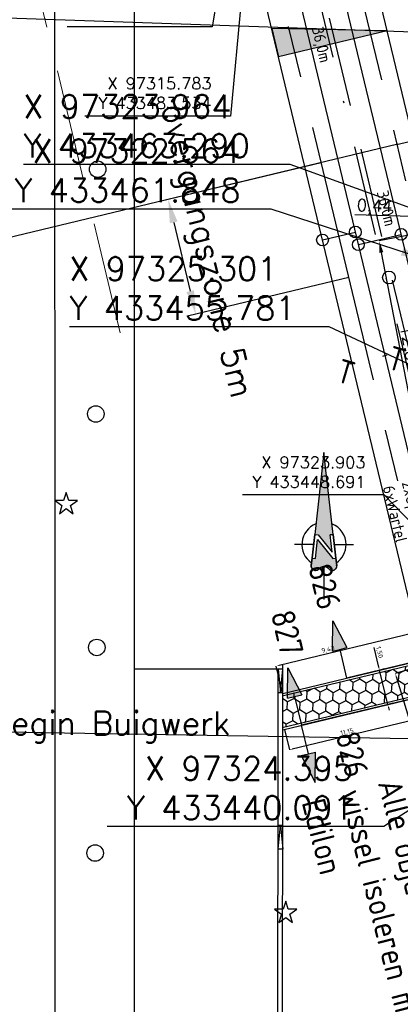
# Model space of a CAD drawing. Header units: millimetres. Extents: x 96940 to 101272, y 432237 to 434659.
# Tile 168 of 256: x 97305 to 97322, y 433430 to 433472. Entities that reach past the tile are written whole.
import ezdxf
from ezdxf.enums import TextEntityAlignment as Align

# ---------------------------------------------------------------- set-up
doc = ezdxf.new("R2010")
doc.units = ezdxf.units.MM
for name, pattern in [('CENTER', [35.225022, 22.015639, -4.403128, 4.403128, -4.403128]), ('DASHDOT', [25.4, 12.7, -6.35, 0, -6.35]), ('DASHED', [19.05, 12.7, -6.35]), ('DGN Style 3', [6.66936, 4.763829, -1.905531])]:
    doc.linetypes.add(name, pattern=pattern)
for name, color, linetype in [('Ondergrond_Nieuw_IP', 8, 'Continuous'), ('Ondergrond_Uitbreiding', 7, 'Continuous'), ('Ondergrond_Uitbreiding_Arcering', 9, 'Continuous'), ('R_A_COORDINAAT', 7, 'Continuous'), ('R_BL_T_N_MAST', 7, 'Continuous'), ('R_BN_N_Kabels_en_leidingen_maatvoering', 1, 'Continuous'), ('R_BN_T_N_Constructiecodes', 7, 'Continuous'), ('R_BN_T_N_Hartspoor', 1, 'CENTER'), ('R_BN_T_N_HOOGTELIJN', 7, 'Continuous'), ('R_BN_T_N_Kokersysteem_Coordinaten', 1, 'Continuous'), ('R_BN_T_N_Kokersysteem_laagspanning', 2, 'DASHED'), ('R_BN_T_N_kokersysteem_maatvoering', 7, 'Continuous'), ('R_BN_T_N_Kokersysteem_signaal', 2, 'DASHDOT'), ('R_BN_T_N_Legplan_maatvoering', 1, 'Continuous'), ('R_BN_T_N_Retourstroomkabels', 2, 'Continuous'), ('R_BN_T_N_Smeerinstallatie_kabels_en_unit_Maatvoering', 7, 'Continuous'), ('R_BN_T_N_Spoor', 3, 'Continuous'), ('R_BN_T_N_Thermietlassen', 7, 'Continuous'), ('R_BN_T_N_Vecomwissel_20mkh_Bemating_Tekst', 1, 'Continuous'), ('R_BN_T_N_Verkanting', 7, 'Continuous'), ('R_BN_T_N_Verkanting_Maatvoering', 7, 'Continuous'), ('R_BN_T_N_Verticaal alignement', 7, 'Continuous')]:
    doc.layers.add(name, color=color, linetype=linetype)
doc.layers.add('R_BN_T_N_Coordinaten', color=7, linetype='Continuous', lineweight=25)
doc.layers.add('R_BN_T_N_Las', color=3, linetype='Continuous', lineweight=25)
doc.styles.add('ISO', font='iso.shx')
doc.styles.get("Standard").update_dxf_attribs({"font": 'romans.shx'})
doc.dimstyles.new('RET 1-100', dxfattribs={"dimtxt": 150, "dimasz": 125, "dimexe": 0.1, "dimexo": 0, "dimgap": 50, "dimtad": 1, "dimdec": 0, "dimzin": 1, "dimtxsty": 'ISO', "dimcen": 0, "dimclrd": 1, "dimclre": 1, "dimclrt": 7, "dimaunit": 2, "dimadec": 4, "dimazin": 0, "dimtfac": 1, "dimtdec": 0, "dimtmove": 0, "dimatfit": 0, "dimfxl": 1, "dimarcsym": 0})
doc.dimstyles.new('RET 1-500', dxfattribs={"dimtxt": 1, "dimasz": 1, "dimexe": 0.3, "dimexo": 0, "dimgap": 0.3, "dimtad": 1, "dimdec": 3, "dimzin": 1, "dimtxsty": 'Standard', "dimcen": 0, "dimclrd": 1, "dimclre": 1, "dimclrt": 7, "dimaunit": 2, "dimadec": 4, "dimazin": 0, "dimtfac": 1, "dimtdec": 3, "dimtofl": 0, "dimtmove": 0, "dimatfit": 0, "dimfxl": 1, "dimarcsym": 0})

# ---------------------------------------------------------------- blocks, each defined once
blk = doc.blocks.new('*D108')
at = {"layer": 'Defpoints', "color": 0, "transparency": 16777216}
for p in [(97328.101, 433468.32), (97321.396, 433466.71), (97322.564, 433461.848)]:
    blk.add_point(p, dxfattribs=at)
at = {"layer": 'R_BN_T_N_Verkanting_Maatvoering', "color": 1, "lineweight": -2, "transparency": 16777216}
for p, q in [((97321.396, 433466.71), (97328.393, 433468.39)), ((97329.035, 433464.431), (97328.335, 433467.348)), ((97322.564, 433461.848), (97329.561, 433463.529))]:
    blk.add_line(p, q, dxfattribs=at)
at = {"layer": 'R_BN_T_N_Verkanting_Maatvoering', "color": 1, "transparency": 16777216}
for points in [[(97328.497, 433467.387), (97328.173, 433467.309), (97328.101, 433468.32)], [(97329.197, 433464.47), (97328.873, 433464.392), (97329.269, 433463.459)]]:
    blk.add_solid(points, dxfattribs=at)
at = {"layer": 'R_BN_T_N_Verkanting_Maatvoering', "color": 7, "transparency": 16777216, "insert": (97329.625, 433466.115), "char_height": 1, "attachment_point": 5, "rotation": 283.5038}
blk.add_mtext('overgangszone 5m', dxfattribs=at)
blk = doc.blocks.new('Retourstroomsymbool')
at = {"layer": 'R_BN_T_N_Retourstroomkabels', "color": 7}
blk.add_lwpolyline([(0, 0), (1.435, 0)], dxfattribs=at)
for centre in [(0, 0), (1.435, 0)]:
    blk.add_circle(centre, 0.25, dxfattribs=at)
blk = doc.blocks.new('*U120')
at = {"layer": 'R_BN_T_N_Retourstroomkabels', "color": 7}
blk.add_lwpolyline([(0, 0), (1.865, 0)], dxfattribs=at)
for centre in [(0, 0), (1.865, 0)]:
    blk.add_circle(centre, 0.25, dxfattribs=at)
blk = doc.blocks.new('Constructiecode onder')
at = {"layer": 'R_BN_T_N_Constructiecodes'}
for points in [[(-1.25, -5.3125), (-1.25, -5), (-1.25, -4.6875), (-2.5, -5)], [(-1.25, -5.3125), (-1.25, -5), (-1.25, -4.6875), (-2.5, -5)], [(-1.25, -5.3125), (-1.25, -5), (-1.25, -4.6875), (-2.5, -5)], [(-1.25, -5.3125), (-1.25, -5), (-1.25, -4.6875), (-2.5, -5)], [(1.25, -5.3125), (1.25, -5), (1.25, -4.6875), (2.5, -5)], [(1.25, -5.3125), (1.25, -5), (1.25, -4.6875), (2.5, -5)], [(1.25, -5.3125), (1.25, -5), (1.25, -4.6875), (2.5, -5)], [(1.25, -5.3125), (1.25, -5), (1.25, -4.6875), (2.5, -5)]]:
    blk.add_hatch(color=1, dxfattribs=at).paths.add_polyline_path(points)
for p, q in [((0, 0), (0, -5)), ((-2.5, -5), (-1.25, -4.6875)), ((-1.25, -5.3125), (-2.5, -5)), ((-1.25, -5), (-1.25, -4.6875)), ((-1.25, -5.3125), (-1.25, -5)), ((-1.25, -5), (0, -5)), ((1.25, -5), (0, -5)), ((2.5, -5), (1.25, -4.6875)), ((1.25, -5), (1.25, -4.6875)), ((1.25, -5.3125), (1.25, -5)), ((1.25, -5.3125), (2.5, -5))]:
    blk.add_line(p, q, dxfattribs=at)
at = {"layer": 'R_BN_T_N_Constructiecodes', "style": 'ISO'}
blk.add_attdef('CONSTR.CODE', text='', height=1, dxfattribs=at).set_placement((-3.2385, -5), align=Align.MIDDLE_RIGHT)
blk.add_attdef('CONSTR.CODE', text='', height=1, dxfattribs=at).set_placement((3, -5), align=Align.MIDDLE_LEFT)
blk = doc.blocks.new('Thermietlas')
at = {"layer": 'R_BN_T_N_Thermietlassen', "style": 'ISO'}
blk.add_text('T', height=1, dxfattribs=at).set_placement((-0.313, -0.611))
blk = doc.blocks.new('Las')
at = {"layer": 'R_BN_T_N_Las', "color": 7}
blk.add_line((-0.1, 0), (0.1, 0), dxfattribs=at)
blk = doc.blocks.new('*D177')
at = {"layer": 'Defpoints', "color": 0, "transparency": 16777216}
for p in [(97296.635, 433569.818), (97251.844, 433559.045), (97321.432, 433466.719)]:
    blk.add_point(p, dxfattribs=at)
at = {"layer": 'R_BN_T_N_Verkanting_Maatvoering', "color": 1, "lineweight": -2, "transparency": 16777216}
for p, q in [((97296.635, 433569.818), (97251.553, 433558.975)), ((97276.408, 433456.918), (97252.078, 433558.073)), ((97321.432, 433466.719), (97276.35, 433455.876))]:
    blk.add_line(p, q, dxfattribs=at)
at = {"layer": 'R_BN_T_N_Verkanting_Maatvoering', "color": 1, "transparency": 16777216}
for points in [[(97252.24, 433558.112), (97251.916, 433558.034), (97251.844, 433559.045)], [(97276.57, 433456.957), (97276.246, 433456.879), (97276.641, 433455.946)]]:
    blk.add_solid(points, dxfattribs=at)
at = {"layer": 'R_BN_T_N_Verkanting_Maatvoering', "color": 7, "transparency": 16777216, "insert": (97262.795, 433517.648), "char_height": 1, "attachment_point": 5, "rotation": 283.5237}
blk.add_mtext('In deze zone 1cm verkanting toepassen', dxfattribs=at)
blk = doc.blocks.new('*D187')
at = {"layer": 'Defpoints', "color": 0, "transparency": 16777216}
for p in [(97325.689, 433445.583), (97333.249, 433421.751), (97328.539, 433420.332)]:
    blk.add_point(p, dxfattribs=at)
at = {"layer": 'R_BN_T_N_Vecomwissel_20mkh_Bemating_Tekst', "color": 1, "lineweight": -2, "transparency": 16777216}
for p, q in [((97325.689, 433445.583), (97321.326, 433444.269)), ((97321.362, 433444.149), (97328.503, 433420.452)), ((97333.249, 433421.751), (97328.539, 433420.332))]:
    blk.add_line(p, q, dxfattribs=at)
at = {"layer": 'R_BN_T_N_Vecomwissel_20mkh_Bemating_Tekst', "color": 1, "transparency": 16777216}
for points in [[(97321.382, 433444.155), (97321.342, 433444.143), (97321.326, 433444.269)], [(97328.523, 433420.458), (97328.483, 433420.445), (97328.539, 433420.332)]]:
    blk.add_solid(points, dxfattribs=at)
at = {"layer": 'R_BN_T_N_Vecomwissel_20mkh_Bemating_Tekst', "color": 7, "transparency": 16777216, "insert": (97325.379, 433431.387), "char_height": 0.2, "attachment_point": 5, "rotation": 286.7691, "style": 'ISO'}
blk.add_mtext('25,00', dxfattribs=at)
blk = doc.blocks.new('N_PIJL')
at = {"layer": 'R_A_COORDINAAT'}
for points in [[(0, 7.803), (-0.783, 0.846), (-0.506, 0.815), (0.697, -0.634), (0.533, 0.818), (0.783, 0.846)], [(-0.549, 0.434), (-0.73, -1.176), (-1.007, -1.145), (-1.052, -1.552), (-1.073, -1.742), (-1.079, -1.794), (-1.08, -1.835), (-1.075, -1.895), (-1.064, -1.932), (-1.048, -1.976), (-1.03, -2.009), (-1.001, -2.05), (-0.975, -2.082), (-0.936, -2.116), (-0.9, -2.14), (-0.854, -2.164), (-0.793, -2.187), (-0.732, -2.196), (-0.65, -2.194), (-0.58, -2.177), (-0.518, -2.145), (-0.477, -2.122), (-0.454, -2.083), (-0.415, -2.044), (-0.384, -2.014), (-0.332, -1.975), (-0.275, -1.938), (-0.196, -1.906), (-0.14, -1.889), (-0.049, -1.876), (0.001, -1.875), (0.07, -1.88), (0.129, -1.89), (0.196, -1.912), (0.256, -1.94), (0.301, -1.963), (0.339, -1.99), (0.367, -2.012), (0.41, -2.051), (0.444, -2.089), (0.474, -2.115), (0.509, -2.14), (0.55, -2.163), (0.592, -2.179), (0.632, -2.19), (0.681, -2.195), (0.744, -2.194), (0.789, -2.188), (0.854, -2.164), (0.92, -2.13), (0.968, -2.093), (0.998, -2.059), (1.021, -2.023), (1.04, -1.991), (1.054, -1.954), (1.065, -1.928), (1.073, -1.891), (1.077, -1.853), (1.079, -1.815), (1.078, -1.78), (1.052, -1.552), (1.007, -1.145), (0.758, -1.173)]]:
    blk.add_hatch(color=256, dxfattribs=at).paths.add_polyline_path(points)
for p, q in [((0, 7.803), (-0.783, 0.846)), ((0.783, 0.846), (0, 7.803)), ((-0.783, 0.846), (-1.007, -1.145)), ((-1.007, -1.145), (-0.783, 0.846)), ((-0.783, 0.846), (-0.506, 0.815)), ((-0.783, 0.846), (-0.506, 0.815)), ((0.783, 0.846), (0.533, 0.818)), ((0.533, 0.818), (0.783, 0.846)), ((1.007, -1.145), (0.783, 0.846)), ((0.783, 0.846), (1.007, -1.145)), ((-0.878, 0), (-2.5, 0)), ((-0.73, -1.176), (-0.549, 0.434)), ((-0.73, -1.176), (-0.549, 0.434)), ((-0.549, 0.434), (0.758, -1.173)), ((-0.549, 0.434), (0.758, -1.173)), ((-0.506, 0.815), (0.697, -0.634)), ((-0.506, 0.815), (0.697, -0.634)), ((0.697, -0.634), (0.533, 0.818)), ((0.697, -0.634), (0.533, 0.818)), ((0.878, 0), (2.5, 0)), ((-1.007, -1.145), (-1.078, -1.78)), ((-1.073, -1.742), (-1.052, -1.552)), ((-1.052, -1.552), (-1.007, -1.145)), ((-1.007, -1.145), (-0.73, -1.176)), ((-1.007, -1.145), (-0.73, -1.176)), ((0.758, -1.173), (1.007, -1.145)), ((0.758, -1.173), (1.007, -1.145)), ((1.078, -1.78), (1.007, -1.145)), ((1.007, -1.145), (1.052, -1.552)), ((1.052, -1.552), (1.078, -1.78)), ((-1.08, -1.835), (-1.079, -1.794)), ((-1.075, -1.895), (-1.08, -1.835)), ((-1.079, -1.794), (-1.073, -1.742)), ((-1.064, -1.932), (-1.075, -1.895)), ((-1.048, -1.976), (-1.064, -1.932)), ((-1.03, -2.009), (-1.048, -1.976)), ((-1.001, -2.05), (-1.03, -2.009)), ((-0.975, -2.082), (-1.001, -2.05)), ((-0.936, -2.116), (-0.975, -2.082)), ((-0.9, -2.14), (-0.936, -2.116)), ((-0.854, -2.164), (-0.9, -2.14)), ((-0.793, -2.187), (-0.854, -2.164)), ((-0.732, -2.196), (-0.793, -2.187)), ((-0.65, -2.194), (-0.732, -2.196)), ((-0.58, -2.177), (-0.65, -2.194)), ((-0.518, -2.145), (-0.58, -2.177)), ((-0.477, -2.122), (-0.518, -2.145)), ((-0.454, -2.083), (-0.477, -2.122)), ((-0.415, -2.044), (-0.454, -2.083)), ((-0.384, -2.014), (-0.415, -2.044)), ((-0.332, -1.975), (-0.384, -2.014)), ((-0.275, -1.938), (-0.332, -1.975)), ((-0.196, -1.906), (-0.275, -1.938)), ((-0.14, -1.889), (-0.196, -1.906)), ((-0.049, -1.876), (-0.14, -1.889)), ((0.001, -1.875), (-0.049, -1.876)), ((0, -1.875), (0, -4.649)), ((0.07, -1.88), (0.001, -1.875)), ((0.129, -1.89), (0.07, -1.88)), ((0.196, -1.912), (0.129, -1.89)), ((0.256, -1.94), (0.196, -1.912)), ((0.301, -1.963), (0.256, -1.94)), ((0.339, -1.99), (0.301, -1.963)), ((0.367, -2.012), (0.339, -1.99)), ((0.41, -2.051), (0.367, -2.012)), ((0.444, -2.089), (0.41, -2.051)), ((0.474, -2.115), (0.444, -2.089)), ((0.509, -2.14), (0.474, -2.115)), ((0.55, -2.163), (0.509, -2.14)), ((0.592, -2.179), (0.55, -2.163)), ((0.632, -2.19), (0.592, -2.179)), ((0.681, -2.195), (0.632, -2.19)), ((0.744, -2.194), (0.681, -2.195)), ((0.789, -2.188), (0.744, -2.194)), ((0.854, -2.164), (0.789, -2.188)), ((0.92, -2.13), (0.854, -2.164)), ((0.968, -2.093), (0.92, -2.13)), ((0.998, -2.059), (0.968, -2.093)), ((1.021, -2.023), (0.998, -2.059)), ((1.04, -1.991), (1.021, -2.023)), ((1.054, -1.954), (1.04, -1.991)), ((1.065, -1.928), (1.054, -1.954)), ((1.073, -1.891), (1.065, -1.928)), ((1.077, -1.853), (1.073, -1.891)), ((1.079, -1.815), (1.077, -1.853)), ((1.078, -1.78), (1.079, -1.815))]:
    blk.add_line(p, q, dxfattribs=at)
for centre, radius, start, end in [((0, 0), 1.875, 111.3084, 235.85403), ((0, 0), 1.875, 0, 68.6916), ((0, 0), 1.875, 304.14597, 0), ((-0.705, -1.822), 0.375, 173.58121, 270), ((-0.705, -1.822), 0.375, 270, 306.95226), ((-0.006, -2.454), 0.579, 38.60375, 144.95255), ((0.705, -1.822), 0.375, 226.25814, 270), ((0.705, -1.822), 0.375, 270, 6.41879)]:
    blk.add_arc(centre, radius, start, end, dxfattribs=at)
blk = doc.blocks.new('Constructiecode onder links')
at = {"layer": 'R_BN_T_N_Constructiecodes'}
blk.add_hatch(color=1, dxfattribs=at).paths.add_polyline_path([(-1.25, -5.3125), (-1.25, -5), (-1.25, -4.6875), (-2.5, -5)])
blk.add_hatch(color=1, dxfattribs=at).paths.add_polyline_path([(-1.25, -5.3125), (-1.25, -5), (-1.25, -4.6875), (-2.5, -5)])
blk.add_hatch(color=1, dxfattribs=at).paths.add_polyline_path([(-1.25, -5.3125), (-1.25, -5), (-1.25, -4.6875), (-2.5, -5)])
blk.add_hatch(color=1, dxfattribs=at).paths.add_polyline_path([(-1.25, -5.3125), (-1.25, -5), (-1.25, -4.6875), (-2.5, -5)])
for p, q in [((0, 0), (0, -5)), ((-2.5, -5), (-1.25, -4.6875)), ((-1.25, -5.3125), (-2.5, -5)), ((-1.25, -5), (-1.25, -4.6875)), ((-1.25, -5.3125), (-1.25, -5)), ((-1.25, -5), (0, -5))]:
    blk.add_line(p, q, dxfattribs=at)
at = {"layer": 'R_BN_T_N_Constructiecodes', "style": 'ISO'}
blk.add_attdef('CONSTR.CODE', text='', height=1, dxfattribs=at).set_placement((-3.0265, -5), align=Align.MIDDLE_RIGHT)
blk = doc.blocks.new('*D222')
at = {"layer": 'Defpoints', "color": 0, "transparency": 16777216}
for p in [(97324.406, 433463.347), (97320.64, 433462.619), (97326.836, 433450.785)]:
    blk.add_point(p, dxfattribs=at)
at = {"layer": 'R_BN_T_N_Smeerinstallatie_kabels_en_unit_Maatvoering', "color": 1, "lineweight": -2, "transparency": 16777216}
for p, q in [((97324.406, 433463.347), (97320.64, 433462.619)), ((97322.976, 433450.547), (97320.735, 433462.128)), ((97326.836, 433450.785), (97323.071, 433450.056))]:
    blk.add_line(p, q, dxfattribs=at)
at = {"layer": 'R_BN_T_N_Smeerinstallatie_kabels_en_unit_Maatvoering', "color": 1, "transparency": 16777216}
for points in [[(97320.817, 433462.144), (97320.654, 433462.112), (97320.64, 433462.619)], [(97323.058, 433450.563), (97322.894, 433450.531), (97323.071, 433450.056)]]:
    blk.add_solid(points, dxfattribs=at)
at = {"layer": 'R_BN_T_N_Smeerinstallatie_kabels_en_unit_Maatvoering', "color": 7, "transparency": 16777216, "insert": (97321.875, 433458.067), "char_height": 0.5, "attachment_point": 5, "rotation": 280.9495}
blk.add_mtext('12,80', dxfattribs=at)
blk = doc.blocks.new('*D223')
at = {"layer": 'Defpoints', "color": 0, "transparency": 16777216}
for p in [(97323.966, 433463.36), (97323.973, 433463.592), (97324.406, 433463.347)]:
    blk.add_point(p, dxfattribs=at)
at = {"layer": 'R_BN_T_N_Smeerinstallatie_kabels_en_unit_Maatvoering', "color": 1, "lineweight": -2, "transparency": 16777216}
for p, q in [((97323.473, 433463.607), (97319.608, 433463.722)), ((97323.966, 433463.36), (97323.973, 433463.592)), ((97324.413, 433463.579), (97323.973, 433463.592)), ((97324.406, 433463.347), (97324.413, 433463.579)), ((97324.913, 433463.564), (97325.412, 433463.549))]:
    blk.add_line(p, q, dxfattribs=at)
at = {"layer": 'R_BN_T_N_Smeerinstallatie_kabels_en_unit_Maatvoering', "color": 1, "transparency": 16777216}
for points in [[(97323.476, 433463.69), (97323.471, 433463.524), (97323.973, 433463.592)], [(97324.915, 433463.647), (97324.91, 433463.481), (97324.413, 433463.579)]]:
    blk.add_solid(points, dxfattribs=at)
at = {"layer": 'R_BN_T_N_Smeerinstallatie_kabels_en_unit_Maatvoering', "color": 7, "transparency": 16777216, "insert": (97320.441, 433464.045), "char_height": 0.5, "attachment_point": 5, "rotation": 358.2908}
blk.add_mtext('0,44', dxfattribs=at)
blk = doc.blocks.new('*D534')
at = {"layer": 'Defpoints', "color": 0, "transparency": 16777216}
for p in [(97327.465, 433444.511), (97316.623, 433441.907), (97316.833, 433441.034)]:
    blk.add_point(p, dxfattribs=at)
at = {"layer": 'R_BN_T_N_Vecomwissel_20mkh_Bemating_Tekst', "color": 1, "lineweight": -2, "transparency": 16777216}
for p, q in [((97327.465, 433444.511), (97327.675, 433443.638)), ((97327.553, 433443.609), (97316.954, 433441.064)), ((97316.623, 433441.907), (97316.833, 433441.034))]:
    blk.add_line(p, q, dxfattribs=at)
at = {"layer": 'R_BN_T_N_Vecomwissel_20mkh_Bemating_Tekst', "color": 1, "transparency": 16777216}
for points in [[(97327.548, 433443.629), (97327.558, 433443.589), (97327.675, 433443.638)], [(97316.949, 433441.084), (97316.959, 433441.043), (97316.833, 433441.034)]]:
    blk.add_solid(points, dxfattribs=at)
at = {"layer": 'R_BN_T_N_Vecomwissel_20mkh_Bemating_Tekst', "color": 7, "transparency": 16777216, "insert": (97319.279, 433441.791), "char_height": 0.2, "attachment_point": 5, "rotation": 13.5038, "style": 'ISO'}
blk.add_mtext('11,15', dxfattribs=at)
blk = doc.blocks.new('*D535')
at = {"layer": 'Defpoints', "color": 0, "transparency": 16777216}
for p in [(97325.719, 433445.636), (97316.277, 433444.586), (97316.554, 433443.433)]:
    blk.add_point(p, dxfattribs=at)
at = {"layer": 'R_BN_T_N_Vecomwissel_20mkh_Bemating_Tekst', "color": 1, "lineweight": -2, "transparency": 16777216}
for p, q in [((97325.321, 433446.76), (97316.398, 433444.615)), ((97325.719, 433445.636), (97325.442, 433446.789)), ((97316.554, 433443.433), (97316.277, 433444.586))]:
    blk.add_line(p, q, dxfattribs=at)
at = {"layer": 'R_BN_T_N_Vecomwissel_20mkh_Bemating_Tekst', "color": 1, "transparency": 16777216}
for points in [[(97325.316, 433446.78), (97325.325, 433446.739), (97325.442, 433446.789)], [(97316.393, 433444.635), (97316.403, 433444.595), (97316.277, 433444.586)]]:
    blk.add_solid(points, dxfattribs=at)
at = {"layer": 'R_BN_T_N_Vecomwissel_20mkh_Bemating_Tekst', "color": 7, "transparency": 16777216, "insert": (97318.475, 433445.283), "char_height": 0.2, "attachment_point": 5, "rotation": 13.5163, "style": 'ISO'}
blk.add_mtext('9,43', dxfattribs=at)
blk = doc.blocks.new('*D537')
at = {"layer": 'Defpoints', "color": 0, "transparency": 16777216}
for p in [(97320.87, 433444.47), (97321.004, 433442.959), (97321.22, 433443.011)]:
    blk.add_point(p, dxfattribs=at)
at = {"layer": 'R_BN_T_N_Vecomwissel_20mkh_Bemating_Tekst', "color": 1, "lineweight": -2, "transparency": 16777216}
for p, q in [((97320.625, 433444.539), (97320.424, 433445.373)), ((97320.87, 433444.47), (97320.654, 433444.418)), ((97321.004, 433442.959), (97320.654, 433444.418)), ((97321.22, 433443.011), (97321.004, 433442.959)), ((97321.033, 433442.838), (97321.063, 433442.716))]:
    blk.add_line(p, q, dxfattribs=at)
at = {"layer": 'R_BN_T_N_Vecomwissel_20mkh_Bemating_Tekst', "color": 1, "transparency": 16777216}
for points in [[(97320.645, 433444.544), (97320.604, 433444.534), (97320.654, 433444.418)], [(97321.054, 433442.842), (97321.013, 433442.833), (97321.004, 433442.959)]]:
    blk.add_solid(points, dxfattribs=at)
at = {"layer": 'R_BN_T_N_Vecomwissel_20mkh_Bemating_Tekst', "color": 7, "transparency": 16777216, "insert": (97320.641, 433445.176), "char_height": 0.2, "attachment_point": 5, "rotation": 283.5038, "style": 'ISO'}
blk.add_mtext('1,50', dxfattribs=at)
blk = doc.blocks.new('BOOM')
at = {"color": 0}
blk.add_circle((0, 0), 0.35, dxfattribs=at)
blk = doc.blocks.new('OV_Lichtpunt')
at = {"color": 0, "linetype": 'ByBlock', "lineweight": -2}
blk.add_lwpolyline([(0, -0.191), (0.294, -0.405), (0.182, -0.059), (0.476, 0.155), (0.112, 0.155), (0, 0.5), (-0.112, 0.155), (-0.476, 0.155), (-0.182, -0.059), (-0.294, -0.405)], close=True, dxfattribs=at)
blk = doc.blocks.new('*D668')
at = {"layer": 'Defpoints', "color": 0, "transparency": 16777216}
for p in [(97318.181, 433465.937), (97319.348, 433461.075), (97312.858, 433459.516)]:
    blk.add_point(p, dxfattribs=at)
at = {"layer": 'R_BN_T_N_Verkanting_Maatvoering', "color": 1, "lineweight": -2, "transparency": 16777216}
for p, q in [((97318.181, 433465.937), (97311.399, 433464.308)), ((97311.924, 433463.406), (97312.624, 433460.489)), ((97319.348, 433461.075), (97312.566, 433459.446))]:
    blk.add_line(p, q, dxfattribs=at)
at = {"layer": 'R_BN_T_N_Verkanting_Maatvoering', "color": 1, "transparency": 16777216}
for points in [[(97312.086, 433463.445), (97311.762, 433463.367), (97311.69, 433464.378)], [(97312.786, 433460.528), (97312.462, 433460.45), (97312.858, 433459.516)]]:
    blk.add_solid(points, dxfattribs=at)
at = {"layer": 'R_BN_T_N_Verkanting_Maatvoering', "color": 7, "transparency": 16777216, "insert": (97313.214, 433462.173), "char_height": 1, "attachment_point": 5, "rotation": 283.5038}
blk.add_mtext('overgangszone 5m', dxfattribs=at)

msp = doc.modelspace()

# ---------------------------------------------------------------- hatches: boundary and pattern name
at = {"layer": 'Ondergrond_Uitbreiding_Arcering', "ltscale": 50}
h = msp.add_hatch(dxfattribs=at)
h.set_pattern_fill('HONEY', color=256, scale=0.1, angle=103.487341, style=0)
h.set_pattern_definition([(87.28734095, (0, 0), (-0.25211539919, 0.48872955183), [0.3175, -0.635]), (207.28734095, (0, 0), (-0.29719450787, -0.4627031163), [0.3175, -0.635]), (147.28734095, (0, 0), (-0.54930990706, 0.02602643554), [-0.635, 0.3175])])
h.paths.add_polyline_path([(97327.19719, 433450.16514), (97326.94033, 433451.23473), (97326.84242, 433451.64246), (97326.05152, 433451.46478), (97327.29931, 433445.91067), (97327.13835, 433445.87201), (97327.4419, 433444.60802), (97330.1613, 433445.26108), (97328.63708, 433452.04565), (97327.23273, 433451.73015), (97327.32928, 433451.32813), (97327.65218, 433450.84004), (97327.58614, 433450.25854), (97327.90904, 433449.77045), (97327.83059, 433449.07966), (97327.5347, 433449.11492), (97327.45406, 433449.09555)])
h.paths.add_polyline_path([(97327.13835, 433445.87201), (97326.44069, 433445.70447), (97326.74424, 433444.44047), (97327.4419, 433444.60802)])
h.paths.add_polyline_path([(97326.44069, 433445.70447), (97325.74302, 433445.53693), (97326.04657, 433444.27293), (97326.74424, 433444.44047)])
h.paths.add_polyline_path([(97325.74302, 433445.53693), (97323.92958, 433445.10143), (97324.23313, 433443.83743), (97326.04657, 433444.27293)])
h.paths.add_polyline_path([(97322.8378, 433443.50234), (97322.53426, 433444.76634), (97316.55371, 433443.33012), (97316.55277, 433441.993)])
h.paths.add_polyline_path([(97323.23192, 433444.93389), (97322.53426, 433444.76634), (97322.8378, 433443.50234), (97323.53547, 433443.66989)])
h.paths.add_polyline_path([(97323.92958, 433445.10143), (97323.23192, 433444.93389), (97323.53547, 433443.66989), (97324.23313, 433443.83743)])
at = {"layer": 'R_BN_T_N_Verkanting', "linetype": 'ByBlock', "lineweight": -2}
h = msp.add_hatch(color=0, dxfattribs=at)
h.dxf.hatch_style = 1
h.paths.add_polyline_path([(97316.82489, 433471.61322), (97316.08331, 433471.62854), (97316.37312, 433470.42175), (97317.07079, 433470.58929)])
h.paths.add_polyline_path([(97317.76845, 433470.75684), (97319.58189, 433471.19234), (97319.49406, 433471.55807), (97317.56647, 433471.5979)])
h.paths.add_polyline_path([(97317.07079, 433470.58929), (97317.76845, 433470.75684), (97317.56647, 433471.5979), (97316.82489, 433471.61322)])
h.paths.add_polyline_path([(97320.27956, 433471.35988), (97320.23564, 433471.54275), (97319.49406, 433471.55807), (97319.58189, 433471.19234)])
h.paths.add_polyline_path([(97320.23564, 433471.54275), (97320.27956, 433471.35988), (97320.97722, 433471.52742)])

# ---------------------------------------------------------------- linework, layer by layer
at = {"layer": 'Ondergrond_Nieuw_IP', "linetype": 'DGN Style 3', "lineweight": 13}
msp.add_line((97309.65799, 433458.71772), (97280.24127, 433581.21107), dxfattribs=at)
at = {"layer": 'Ondergrond_Nieuw_IP'}
for p, q in [((97316.35449, 433444.45362), (97310.25982, 433444.45362)), ((97316.3538, 433443.45362), (97316.3545, 433444.45362)), ((97316.55449, 433444.45348), (97316.35449, 433444.45362)), ((97316.5538, 433443.45348), (97316.55463, 433444.65362)), ((97316.5538, 433443.45348), (97316.3538, 433443.45362)), ((97316.54986, 433437.82852), (97316.34986, 433437.82866)), ((97316.54916, 433436.82852), (97316.34916, 433436.82866))]:
    msp.add_line(p, q, dxfattribs=at)
for points in [[(97310.25999, 433417.63), (97310.25999, 433479.45626)], [(97306.85969, 433477.17395), (97306.9, 433407.33)], [(97316.35449, 433444.45362), (97316.4538, 433443.45355), (97316.55449, 433444.45348)], [(97316.32977, 433409.09361), (97316.3538, 433443.45362)], [(97316.52977, 433409.09347), (97316.5538, 433443.45348)], [(97316.34916, 433436.82866), (97316.44986, 433437.82859), (97316.54916, 433436.82852)]]:
    msp.add_lwpolyline(points, dxfattribs=at)
at = {"layer": 'Ondergrond_Uitbreiding', "color": 7, "linetype": 'Continuous', "ltscale": 0.05}
for p, q in [((97316.55378, 433443.43298), (97327.18014, 433445.98489)), ((97316.57713, 433443.33574), (97327.29931, 433445.91067)), ((97316.52935, 433441.98737), (97330.1613, 433445.26108)), ((97316.5527, 433441.89014), (97330.28047, 433445.18685))]:
    msp.add_line(p, q, dxfattribs=at)
at = {"layer": 'R_BL_T_N_MAST'}
msp.add_circle((97321.05415, 433461.06835), 0.27, dxfattribs=at)
at = {"layer": 'R_BN_T_N_Hartspoor', "ltscale": 0.5}
for p, q in [((97324.51173, 433439.60466), (97285.71493, 433601.15735)), ((97289.3774, 433600.03869), (97327.05051, 433443.16514))]:
    msp.add_line(p, q, dxfattribs=at)
at = {"layer": 'R_BN_T_N_HOOGTELIJN', "linetype": 'Continuous', "ltscale": 0.05}
msp.add_line((97294.74555, 433472.43334), (97324.81471, 433471.38475), dxfattribs=at)
at = {"layer": 'R_BN_T_N_Kokersysteem_laagspanning', "ltscale": 0.3}
msp.add_line((97326.09896, 433440.5753), (97313.0424, 433494.94374), dxfattribs=at)
at = {"layer": 'R_BN_T_N_Kokersysteem_signaal', "color": 2, "linetype": 'DASHDOT', "ltscale": 0.3}
msp.add_line((97325.89931, 433440.37883), (97312.80904, 433494.8877), dxfattribs=at)
at = {"layer": 'R_BN_T_N_Spoor'}
for p, q in [((97325.20939, 433439.77221), (97292.08731, 433577.69498)), ((97323.81407, 433439.43712), (97290.69198, 433577.35989)), ((97327.74817, 433443.33269), (97295.6627, 433576.93893)), ((97326.35284, 433442.9976), (97294.26737, 433576.60384))]:
    msp.add_line(p, q, dxfattribs=at)
at = {"layer": 'R_BN_T_N_Verkanting', "color": 0, "linetype": 'ByBlock', "lineweight": -2}
for p, q in [((97320.97722, 433471.52742), (97316.08331, 433471.62854)), ((97316.08331, 433471.62854), (97316.37312, 433470.42175)), ((97320.97722, 433471.52742), (97316.37312, 433470.42175))]:
    msp.add_line(p, q, dxfattribs=at)
at = {"layer": 'R_BN_T_N_Verticaal alignement', "color": 1}
msp.add_lwpolyline([(97287.43507, 433442.08643), (97338.35626, 433441.24518)], dxfattribs=at)

# ---------------------------------------------------------------- block references
at = {"layer": 'Ondergrond_Nieuw_IP'}
for name, p in [('BOOM', (97308.7, 433465.66)), ('BOOM', (97308.62, 433455.28)), ('OV_Lichtpunt', (97307.3667, 433451.4564)), ('BOOM', (97308.66, 433445.38)), ('BOOM', (97308.59, 433436.66)), ('OV_Lichtpunt', (97316.6748, 433434.1232))]:
    msp.add_blockref(name, p, dxfattribs=at)
at = {"layer": 'R_BN_T_N_Constructiecodes', "color": 0, "linetype": 'ByBlock', "lineweight": -2, "rotation": 283.5038322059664}
msp.add_blockref('Constructiecode onder links', (97324.12363, 433445.25094), dxfattribs=at).add_auto_attribs({'CONSTR.CODE': '826'})
at = {"layer": 'R_BN_T_N_Constructiecodes', "color": 0, "linetype": 'ByBlock'}
ref = msp.add_blockref('Constructiecode onder', (97322.20804, 433443.24826), dxfattribs=dict(at, rotation=283.5038322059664))
ref.add_attrib('CONSTR.CODE', '827', dxfattribs={"height": 1, "rotation": 283.503832, "style": 'ISO'}).set_placement((97316.96538, 433445.06597), align=Align.MIDDLE_RIGHT)
ref.add_attrib('CONSTR.CODE', '826', dxfattribs={"height": 1, "rotation": 283.503832, "style": 'ISO'}).set_placement((97319.26935, 433441.7977), align=Align.MIDDLE_LEFT)
at = {"layer": 'R_BN_T_N_Las', "color": 0, "linetype": 'ByBlock', "lineweight": -2}
for p, rotation in [((97319.49412, 433457.42567), 13.50383220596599), ((97320.88945, 433457.76076), 13.50383220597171)]:
    msp.add_blockref('Las', p, dxfattribs=dict(at, rotation=rotation))
at = {"layer": 'R_BN_T_N_Retourstroomkabels', "color": 0, "linetype": 'ByBlock', "lineweight": -2}
for name, p, rotation in [('Retourstroomsymbool', (97318.23732, 433462.65909), 13.503832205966), ('*U120', (97319.7604, 433462.4622), 13.50383220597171)]:
    msp.add_blockref(name, p, dxfattribs=dict(at, rotation=rotation))
at = {"layer": 'R_BN_T_N_Thermietlassen', "color": 0, "linetype": 'ByBlock', "rotation": 343.8}
for p in [(97321.37923, 433457.7267), (97319.21871, 433457.17729)]:
    msp.add_blockref('Thermietlas', p, dxfattribs=at)
at = {"layer": 'R_BN_T_N_Vecomwissel_20mkh_Bemating_Tekst', "xscale": 0.5, "yscale": 0.5, "zscale": 0.5}
msp.add_blockref('N_PIJL', (97318.29897, 433449.74366), dxfattribs=at)

# ---------------------------------------------------------------- texts
at = {"layer": 'R_BN_N_Kabels_en_leidingen_maatvoering', "color": 7, "char_height": 1, "attachment_point": 7}
for s, insert in [('X 97323.964\\PY 433463.290', (97305.54878, 433466.15382)), ('X 97325.301\\PY 433455.781', (97307.49794, 433459.27216))]:
    msp.add_mtext(s, dxfattribs=dict(at, insert=insert))
at = {"layer": 'R_BN_T_N_Coordinaten', "color": 7}
msp.add_text('Begin Buigwerk', height=1, dxfattribs=at).set_placement((97304.12714, 433441.66746))
at = {"layer": 'R_BN_T_N_Coordinaten', "color": 7, "insert": (97314.76569, 433464.26945), "char_height": 1, "attachment_point": 9}
msp.add_mtext('X 97322.564\\PY 433461.848', dxfattribs=at)
at = {"layer": 'R_BN_T_N_Kokersysteem_Coordinaten', "color": 7, "char_height": 0.5, "attachment_point": 9}
for s, insert in [('X 97315.783\\PY 433483.534', (97313.5283, 433468.21565)), ('X 97323.903\\PY 433448.691', (97320.05809, 433452.14639))]:
    msp.add_mtext(s, dxfattribs=dict(at, insert=insert))
at = {"layer": 'R_BN_T_N_kokersysteem_maatvoering', "char_height": 0.5, "attachment_point": 1, "rotation": 283.548702}
for s, insert, width in [('{\\Fisocp|c0;36,0m}', (97318.26252, 433471.74153), 4.2841301), ('{\\Fisocp|c0;36,0m}', (97321.01891, 433464.80649), 4.2841301), ('{\\Fisocp|c0;2xHA.1.340\\P2xOpzetstuk\\P6xWartel}', (97322.89318, 433452.68008), 0.6247051)]:
    msp.add_mtext(s, dxfattribs=dict(at, insert=insert, width=width))
at = {"layer": 'R_BN_T_N_Legplan_maatvoering', "color": 7, "insert": (97319.53531, 433438.08232), "char_height": 1, "attachment_point": 9}
msp.add_mtext('X 97324.395\\PY 433440.091', dxfattribs=at)
at = {"layer": 'R_BN_T_N_Vecomwissel_20mkh_Bemating_Tekst', "color": 7, "insert": (97321.54483, 433439.88056), "char_height": 1, "attachment_point": 1, "rotation": 284.240444, "style": 'ISO'}
msp.add_mtext_dynamic_manual_height_columns('Alle objecten voor het wissel isoleren met Edilon', width=12.9846506, gutter_width=12.5, heights=[0], dxfattribs=at)

# ---------------------------------------------------------------- dimensions: what is measured, and where the dimension line sits
at = {"layer": 'R_BN_T_N_Smeerinstallatie_kabels_en_unit_Maatvoering'}
for base, p1, p2, angle, picture, middle in [((97323.9731, 433463.59217), (97324.40594, 433463.34719), (97323.96618, 433463.36031), 178.290759, '*D223', (97320.43113, 433463.69786)), ((97320.64042, 433462.61869), (97326.83632, 433450.78486), (97324.40594, 433463.34719), 100.949514, '*D222', (97321.53384, 433458.00074))]:
    dim = msp.add_linear_dim(base=base, p1=p1, p2=p2, angle=angle, dimstyle='RET 1-500', override={"dimtxt": 0.5, "dimasz": 0.5, "dimexe": 0, "dimgap": 0.05, "dimdec": 2, "dimzin": 0, "dimtofl": 1, "dimatfit": 2}, dxfattribs=at)
    dim.commit()
    dim.dimension.update_dxf_attribs({"geometry": picture, "text_midpoint": middle, "dimtype": 161})
at = {"layer": 'R_BN_T_N_Vecomwissel_20mkh_Bemating_Tekst'}
for base, p1, p2, angle, picture, middle, dimtype in [((97316.27669, 433444.58569), (97325.7192, 433445.63615), (97316.55378, 433443.43298), 193.516281, '*D535', (97318.5132, 433445.12331), 161), ((97321.00413, 433442.95914), (97320.86992, 433444.46956), (97321.22018, 433443.01103), 283.503832, '*D537', (97320.48106, 433445.13725), 161), ((97328.53881, 433420.33182), (97325.68923, 433445.58338), (97333.24896, 433421.75113), 106.769134, '*D187', (97325.22181, 433431.33965), 160), ((97316.83253, 433441.03441), (97327.46525, 433444.51078), (97316.62297, 433441.90701), 193.503832, '*D534', (97319.3174, 433441.63115), 161)]:
    dim = msp.add_linear_dim(base=base, p1=p1, p2=p2, angle=angle, dimstyle='RET 1-100', override={"dimtxt": 0.2, "dimasz": 0.125, "dimexe": 0, "dimgap": 0.05, "dimdec": 2}, dxfattribs=at)
    dim.commit()
    dim.dimension.update_dxf_attribs({"geometry": picture, "text_midpoint": middle, "dimtype": dimtype})
at = {"layer": 'R_BN_T_N_Verkanting_Maatvoering'}
for base, p1, p2, angle, text, override, picture, middle in [((97251.84429, 433559.04529), (97321.43199, 433466.71869), (97296.63485, 433569.81816), 103.523723, 'In deze zone 1cm verkanting toepassen', {"dimdec": 0, "dimtofl": 1}, '*D177', (97261.85547, 433517.42168)), ((97328.10139, 433468.32034), (97322.56375, 433461.84832), (97321.3962, 433466.71009), 103.503832, 'overgangszone <>m', {"dimdec": 0}, '*D108', (97328.68516, 433465.88946)), ((97312.85778, 433459.51624), (97318.18094, 433465.93676), (97319.34849, 433461.07499), 283.503832, 'overgangszone <>m', {"dimdec": 0}, '*D668', (97312.274, 433461.94713))]:
    dim = msp.add_linear_dim(base=base, p1=p1, p2=p2, angle=angle, text=text, dimstyle='RET 1-500', override=override, dxfattribs=at)
    dim.commit()
    dim.dimension.update_dxf_attribs({"geometry": picture, "text_midpoint": middle, "dimtype": 161})

# ---------------------------------------------------------------- leaders
at = {"layer": 'R_BN_N_Kabels_en_leidingen_maatvoering', "color": 1, "annotation_type": 0, "has_hookline": 1, "hookline_direction": 1}
for points, text_width in [([(97323.96408, 433463.29001), (97316.86306, 433465.85382), (97316.56306, 433465.85382)], 10.71429), ([(97325.30076, 433455.78107), (97318.52651, 433458.97216), (97318.22651, 433458.97216)], 10.42857)]:
    msp.add_leader(points, dimstyle='RET 1-500', override={"dimasz": 0.3, "dimexe": 0, "dimzin": 0, "dimtofl": 1, "dimatfit": 2}, dxfattribs=dict(at, text_width=text_width))
at = {"layer": 'R_BN_T_N_Coordinaten', "annotation_type": 0, "has_hookline": 1, "hookline_direction": 1, "text_width": 10.71429}
msp.add_leader([(97322.56375, 433461.84831), (97316.06569, 433463.96945), (97315.06569, 433463.96945)], dimstyle='RET 1-500', override={"dimexe": 0, "dimzin": 0, "dimtofl": 1, "dimatfit": 2}, dxfattribs=at)
at = {"layer": 'R_BN_T_N_Kokersysteem_Coordinaten', "color": 7, "annotation_type": 0, "has_hookline": 1, "hookline_direction": 1}
for points, text_width in [([(97315.49691, 433483.69519), (97313.5602, 433471.696), (97313.0602, 433471.696)], 5.35714), ([(97315.78254, 433483.5336), (97314.3283, 433467.91565), (97313.8283, 433467.91565)], 5.38095), ([(97323.90307, 433448.69133), (97320.85809, 433451.84639), (97320.35809, 433451.84639)], 5.21429)]:
    msp.add_leader(points, dimstyle='RET 1-500', override={"dimasz": 0.5, "dimexe": 0, "dimzin": 0, "dimtofl": 1, "dimatfit": 2}, dxfattribs=dict(at, text_width=text_width))
at = {"layer": 'R_BN_T_N_Legplan_maatvoering', "color": 4, "annotation_type": 0, "has_hookline": 1, "hookline_direction": 1, "text_width": 10.42857}
msp.add_leader([(97324.39497, 433440.09084), (97320.83531, 433437.78232), (97319.83531, 433437.78232)], dimstyle='RET 1-500', override={"dimexe": 0, "dimzin": 0, "dimtofl": 1, "dimatfit": 2}, dxfattribs=at)

doc.saveas('drawing.dxf')
